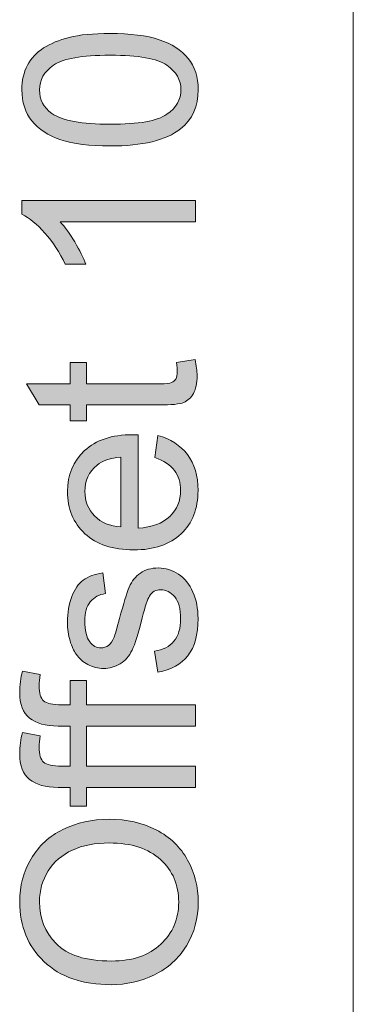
# Model space of a CAD drawing. Header units: millimetres. Extents: x 4 to 594, y -297 to -6.
# Tile 41 of 134: x 175 to 189, y -134 to -94. Entities that reach past the tile are written whole.
import ezdxf

# ---------------------------------------------------------------- set-up
doc = ezdxf.new("R2010")
doc.units = ezdxf.units.MM
doc.header["$MEASUREMENT"] = 0
doc.layers.add('Layer 1', color=7, linetype='Continuous', lineweight=0)

# ---------------------------------------------------------------- blocks, each defined once
blk = doc.blocks.new('Block_2')
at = {"layer": 'Layer 1', "true_color": 0x010101, "transparency": 33554687}
h = blk.add_hatch(color=18, dxfattribs=at)
edge = h.paths.add_edge_path()
edge.add_spline(control_points=[(178.691, -97.873), (179.855, -97.873), (180.628, -97.738), (181.01, -97.466), (181.394, -97.195), (181.585, -96.859), (181.585, -96.46), (181.585, -96.062), (181.392, -95.726), (181.009, -95.455), (180.624, -95.183), (179.851, -95.048), (178.691, -95.048), (177.527, -95.048), (176.753, -95.183), (176.371, -95.455), (175.988, -95.725), (175.797, -96.064), (175.797, -96.47), (175.797, -96.869), (175.966, -97.188), (176.304, -97.427), (176.733, -97.725), (177.53, -97.873), (178.691, -97.873)], knot_values=[0, 0, 0, 0, 1, 1, 1, 2, 2, 2, 3, 3, 3, 4, 4, 4, 5, 5, 5, 6, 6, 6, 7, 7, 7, 8, 8, 8, 8], degree=3, periodic=0)
edge = h.paths.add_edge_path()
edge.add_spline(control_points=[(178.687, -98.762), (177.853, -98.762), (177.178, -98.676), (176.667, -98.505), (176.155, -98.332), (175.762, -98.077), (175.487, -97.738), (175.212, -97.4), (175.076, -96.974), (175.076, -96.46), (175.076, -96.082), (175.151, -95.749), (175.304, -95.461), (175.457, -95.175), (175.678, -94.938), (175.966, -94.753), (176.253, -94.569), (176.603, -94.424), (177.016, -94.319), (177.43, -94.212), (177.988, -94.159), (178.687, -94.159), (179.517, -94.159), (180.189, -94.244), (180.699, -94.414), (181.211, -94.584), (181.605, -94.839), (181.881, -95.178), (182.158, -95.515), (182.296, -95.944), (182.296, -96.46), (182.296, -97.14), (182.054, -97.675), (181.569, -98.064), (180.976, -98.53), (180.016, -98.762), (178.687, -98.762), (178.687, -98.762), (178.687, -98.762), (178.687, -98.762)], knot_values=[0, 0, 0, 0, 1, 1, 1, 2, 2, 2, 3, 3, 3, 4, 4, 4, 5, 5, 5, 6, 6, 6, 7, 7, 7, 8, 8, 8, 9, 9, 9, 10, 10, 10, 11, 11, 11, 12, 12, 12, 13, 13, 13, 13], degree=3, periodic=0)
h = blk.add_hatch(color=18, dxfattribs=at)
edge = h.paths.add_edge_path()
edge.add_spline(control_points=[(182.178, -100.996), (182.178, -100.996), (182.178, -101.865), (182.178, -101.865), (182.178, -101.865), (176.643, -101.865), (176.643, -101.865), (176.844, -102.074), (177.043, -102.349), (177.242, -102.688), (177.441, -103.028), (177.591, -103.334), (177.69, -103.604), (177.69, -103.604), (176.85, -103.604), (176.85, -103.604), (176.623, -103.118), (176.346, -102.693), (176.02, -102.33), (175.696, -101.966), (175.382, -101.707), (175.076, -101.556), (175.076, -101.556), (175.076, -100.996), (175.076, -100.996), (175.076, -100.996), (182.178, -100.996), (182.178, -100.996)], knot_values=[0, 0, 0, 0, 1, 1, 1, 2, 2, 2, 3, 3, 3, 4, 4, 4, 5, 5, 5, 6, 6, 6, 7, 7, 7, 8, 8, 8, 9, 9, 9, 9], degree=3, periodic=0)
h = blk.add_hatch(color=18, dxfattribs=at)
edge = h.paths.add_edge_path()
edge.add_spline(control_points=[(181.402, -107.621), (181.402, -107.621), (182.169, -107.502), (182.169, -107.502), (182.22, -107.746), (182.247, -107.965), (182.247, -108.156), (182.247, -108.47), (182.197, -108.714), (182.097, -108.888), (181.997, -109.061), (181.866, -109.183), (181.704, -109.254), (181.541, -109.325), (181.198, -109.359), (180.676, -109.359), (180.676, -109.359), (177.723, -109.359), (177.723, -109.359), (177.723, -109.359), (177.723, -110.001), (177.723, -110.001), (177.723, -110.001), (177.051, -110.001), (177.051, -110.001), (177.051, -110.001), (177.051, -109.359), (177.051, -109.359), (177.051, -109.359), (175.783, -109.359), (175.783, -109.359), (175.783, -109.359), (175.262, -108.49), (175.262, -108.49), (175.262, -108.49), (177.051, -108.49), (177.051, -108.49), (177.051, -108.49), (177.051, -107.621), (177.051, -107.621), (177.051, -107.621), (177.723, -107.621), (177.723, -107.621), (177.723, -107.621), (177.723, -108.49), (177.723, -108.49), (177.723, -108.49), (180.726, -108.49), (180.726, -108.49), (180.974, -108.49), (181.134, -108.475), (181.205, -108.444), (181.275, -108.414), (181.331, -108.365), (181.374, -108.296), (181.415, -108.227), (181.437, -108.128), (181.437, -107.999), (181.437, -107.904), (181.425, -107.777), (181.402, -107.621)], knot_values=[0, 0, 0, 0, 1, 1, 1, 2, 2, 2, 3, 3, 3, 4, 4, 4, 5, 5, 5, 6, 6, 6, 7, 7, 7, 8, 8, 8, 9, 9, 9, 10, 10, 10, 11, 11, 11, 12, 12, 12, 13, 13, 13, 14, 14, 14, 15, 15, 15, 16, 16, 16, 17, 17, 17, 18, 18, 18, 19, 19, 19, 20, 20, 20, 20], degree=3, periodic=0)
h = blk.add_hatch(color=18, dxfattribs=at)
edge = h.paths.add_edge_path()
edge.add_spline(control_points=[(179.125, -114.349), (179.125, -114.349), (179.125, -111.494), (179.125, -111.494), (178.694, -111.532), (178.371, -111.643), (178.156, -111.822), (177.822, -112.097), (177.654, -112.456), (177.654, -112.895), (177.654, -113.294), (177.787, -113.628), (178.054, -113.9), (178.32, -114.17), (178.678, -114.32), (179.125, -114.349)], knot_values=[0, 0, 0, 0, 1, 1, 1, 2, 2, 2, 3, 3, 3, 4, 4, 4, 5, 5, 5, 5], degree=3, periodic=0)
edge = h.paths.add_edge_path()
edge.add_spline(control_points=[(180.518, -111.504), (180.518, -111.504), (180.637, -110.605), (180.637, -110.605), (181.159, -110.745), (181.565, -111.007), (181.853, -111.389), (182.141, -111.771), (182.286, -112.258), (182.286, -112.853), (182.286, -113.6), (182.056, -114.193), (181.595, -114.631), (181.136, -115.069), (180.489, -115.288), (179.657, -115.288), (178.798, -115.288), (178.129, -115.067), (177.655, -114.624), (177.179, -114.181), (176.942, -113.607), (176.942, -112.9), (176.942, -112.217), (177.175, -111.659), (177.64, -111.226), (178.106, -110.793), (178.762, -110.576), (179.606, -110.576), (179.657, -110.576), (179.735, -110.578), (179.837, -110.581), (179.837, -110.581), (179.837, -114.399), (179.837, -114.399), (180.398, -114.366), (180.829, -114.208), (181.127, -113.921), (181.425, -113.636), (181.575, -113.279), (181.575, -112.853), (181.575, -112.535), (181.491, -112.263), (181.323, -112.039), (181.155, -111.814), (180.887, -111.636), (180.518, -111.504), (180.518, -111.504), (180.518, -111.504), (180.518, -111.504)], knot_values=[0, 0, 0, 0, 1, 1, 1, 2, 2, 2, 3, 3, 3, 4, 4, 4, 5, 5, 5, 6, 6, 6, 7, 7, 7, 8, 8, 8, 9, 9, 9, 10, 10, 10, 11, 11, 11, 12, 12, 12, 13, 13, 13, 14, 14, 14, 15, 15, 15, 16, 16, 16, 16], degree=3, periodic=0)
h = blk.add_hatch(color=18, dxfattribs=at)
edge = h.paths.add_edge_path()
edge.add_spline(control_points=[(180.647, -120.286), (180.647, -120.286), (180.508, -119.426), (180.508, -119.426), (180.852, -119.379), (181.116, -119.244), (181.3, -119.023), (181.483, -118.802), (181.575, -118.493), (181.575, -118.098), (181.575, -117.698), (181.494, -117.401), (181.331, -117.207), (181.17, -117.015), (180.979, -116.917), (180.76, -116.917), (180.564, -116.917), (180.41, -117.005), (180.298, -117.178), (180.22, -117.299), (180.123, -117.596), (180.003, -118.067), (179.843, -118.702), (179.705, -119.142), (179.588, -119.389), (179.469, -119.634), (179.308, -119.82), (179.101, -119.947), (178.895, -120.073), (178.666, -120.138), (178.416, -120.138), (178.187, -120.138), (177.976, -120.085), (177.782, -119.981), (177.588, -119.876), (177.426, -119.734), (177.298, -119.555), (177.199, -119.42), (177.115, -119.235), (177.046, -119.003), (176.977, -118.769), (176.942, -118.521), (176.942, -118.254), (176.942, -117.853), (177, -117.5), (177.117, -117.197), (177.232, -116.893), (177.39, -116.669), (177.588, -116.524), (177.787, -116.381), (178.052, -116.28), (178.385, -116.226), (178.385, -116.226), (178.503, -117.075), (178.503, -117.075), (178.236, -117.113), (178.027, -117.225), (177.878, -117.41), (177.728, -117.594), (177.654, -117.854), (177.654, -118.192), (177.654, -118.588), (177.719, -118.873), (177.851, -119.043), (177.983, -119.212), (178.138, -119.298), (178.314, -119.298), (178.426, -119.298), (178.528, -119.263), (178.618, -119.193), (178.711, -119.122), (178.788, -119.012), (178.849, -118.86), (178.882, -118.773), (178.956, -118.519), (179.071, -118.094), (179.234, -117.482), (179.369, -117.054), (179.473, -116.81), (179.576, -116.567), (179.73, -116.376), (179.927, -116.237), (180.126, -116.098), (180.373, -116.028), (180.67, -116.028), (180.958, -116.028), (181.229, -116.112), (181.485, -116.282), (181.74, -116.452), (181.937, -116.695), (182.077, -117.013), (182.217, -117.332), (182.286, -117.693), (182.286, -118.094), (182.286, -118.76), (182.148, -119.268), (181.873, -119.617), (181.597, -119.966), (181.188, -120.189), (180.647, -120.286)], knot_values=[0, 0, 0, 0, 1, 1, 1, 2, 2, 2, 3, 3, 3, 4, 4, 4, 5, 5, 5, 6, 6, 6, 7, 7, 7, 8, 8, 8, 9, 9, 9, 10, 10, 10, 11, 11, 11, 12, 12, 12, 13, 13, 13, 14, 14, 14, 15, 15, 15, 16, 16, 16, 17, 17, 17, 18, 18, 18, 19, 19, 19, 20, 20, 20, 21, 21, 21, 22, 22, 22, 23, 23, 23, 24, 24, 24, 25, 25, 25, 26, 26, 26, 27, 27, 27, 28, 28, 28, 29, 29, 29, 30, 30, 30, 31, 31, 31, 32, 32, 32, 33, 33, 33, 33], degree=3, periodic=0)
h = blk.add_hatch(color=18, dxfattribs=at)
edge = h.paths.add_edge_path()
edge.add_spline(control_points=[(182.178, -122.497), (182.178, -122.497), (177.723, -122.497), (177.723, -122.497), (177.723, -122.497), (177.723, -124.136), (177.723, -124.136), (177.723, -124.136), (182.178, -124.136), (182.178, -124.136), (182.178, -124.136), (182.178, -125.006), (182.178, -125.006), (182.178, -125.006), (177.723, -125.006), (177.723, -125.006), (177.723, -125.006), (177.723, -125.776), (177.723, -125.776), (177.723, -125.776), (177.051, -125.776), (177.051, -125.776), (177.051, -125.776), (177.051, -125.006), (177.051, -125.006), (177.051, -125.006), (176.556, -125.006), (176.556, -125.006), (176.048, -125.006), (175.66, -124.895), (175.392, -124.676), (175.122, -124.459), (174.987, -124.113), (174.987, -123.639), (174.987, -123.328), (175.023, -123.033), (175.097, -122.757), (175.097, -122.757), (175.83, -122.892), (175.83, -122.892), (175.802, -123.063), (175.787, -123.219), (175.787, -123.361), (175.787, -123.659), (175.846, -123.863), (175.965, -123.973), (176.083, -124.082), (176.335, -124.136), (176.72, -124.136), (176.72, -124.136), (177.051, -124.136), (177.051, -124.136), (177.051, -124.136), (177.051, -122.497), (177.051, -122.497), (177.051, -122.497), (176.556, -122.497), (176.556, -122.497), (176.048, -122.497), (175.66, -122.388), (175.392, -122.169), (175.122, -121.95), (174.987, -121.604), (174.987, -121.132), (174.987, -120.821), (175.023, -120.526), (175.097, -120.25), (175.097, -120.25), (175.83, -120.385), (175.83, -120.385), (175.802, -120.554), (175.787, -120.71), (175.787, -120.852), (175.787, -121.152), (175.846, -121.356), (175.965, -121.464), (176.083, -121.575), (176.335, -121.629), (176.72, -121.629), (176.72, -121.629), (177.051, -121.629), (177.051, -121.629), (177.051, -121.629), (177.051, -120.635), (177.051, -120.635), (177.051, -120.635), (177.723, -120.635), (177.723, -120.635), (177.723, -120.635), (177.723, -121.629), (177.723, -121.629), (177.723, -121.629), (182.178, -121.629), (182.178, -121.629), (182.178, -121.629), (182.178, -122.497), (182.178, -122.497)], knot_values=[0, 0, 0, 0, 1, 1, 1, 2, 2, 2, 3, 3, 3, 4, 4, 4, 5, 5, 5, 6, 6, 6, 7, 7, 7, 8, 8, 8, 9, 9, 9, 10, 10, 10, 11, 11, 11, 12, 12, 12, 13, 13, 13, 14, 14, 14, 15, 15, 15, 16, 16, 16, 17, 17, 17, 18, 18, 18, 19, 19, 19, 20, 20, 20, 21, 21, 21, 22, 22, 22, 23, 23, 23, 24, 24, 24, 25, 25, 25, 26, 26, 26, 27, 27, 27, 28, 28, 28, 29, 29, 29, 30, 30, 30, 31, 31, 31, 32, 32, 32, 32], degree=3, periodic=0)
h = blk.add_hatch(color=18, dxfattribs=at)
edge = h.paths.add_edge_path()
edge.add_spline(control_points=[(178.752, -132.109), (179.603, -132.109), (180.273, -131.881), (180.762, -131.423), (181.251, -130.965), (181.496, -130.391), (181.496, -129.699), (181.496, -128.995), (181.249, -128.417), (180.755, -127.961), (180.261, -127.506), (179.56, -127.279), (178.651, -127.279), (178.077, -127.279), (177.575, -127.376), (177.147, -127.571), (176.719, -127.765), (176.386, -128.05), (176.151, -128.423), (175.915, -128.799), (175.797, -129.218), (175.797, -129.684), (175.797, -130.346), (176.024, -130.916), (176.478, -131.393), (176.933, -131.871), (177.69, -132.109), (178.752, -132.109)], knot_values=[0, 0, 0, 0, 1, 1, 1, 2, 2, 2, 3, 3, 3, 4, 4, 4, 5, 5, 5, 6, 6, 6, 7, 7, 7, 8, 8, 8, 9, 9, 9, 9], degree=3, periodic=0)
edge = h.paths.add_edge_path()
edge.add_spline(control_points=[(178.735, -133.077), (177.563, -133.077), (176.644, -132.761), (175.981, -132.131), (175.318, -131.5), (174.987, -130.687), (174.987, -129.689), (174.987, -129.036), (175.143, -128.448), (175.454, -127.923), (175.765, -127.399), (176.2, -126.999), (176.758, -126.724), (177.314, -126.45), (177.947, -126.311), (178.653, -126.311), (179.369, -126.311), (180.011, -126.456), (180.576, -126.746), (181.142, -127.036), (181.57, -127.446), (181.86, -127.976), (182.151, -128.507), (182.296, -129.08), (182.296, -129.694), (182.296, -130.361), (182.135, -130.955), (181.814, -131.481), (181.493, -132.004), (181.055, -132.403), (180.498, -132.673), (179.944, -132.943), (179.356, -133.077), (178.735, -133.077), (178.735, -133.077), (178.735, -133.077), (178.735, -133.077)], knot_values=[0, 0, 0, 0, 1, 1, 1, 2, 2, 2, 3, 3, 3, 4, 4, 4, 5, 5, 5, 6, 6, 6, 7, 7, 7, 8, 8, 8, 9, 9, 9, 10, 10, 10, 11, 11, 11, 12, 12, 12, 12], degree=3, periodic=0)
at = {"layer": 'Layer 1', "color": 240, "lineweight": 0, "true_color": 0xed2224}
blk.add_open_spline([(188.641, -54.83), (188.641, -54.83), (188.641, -174.83), (188.641, -174.83)], degree=3, dxfattribs=at)
at = {"layer": 'Layer 1'}
for points, knots in [([(178.687, -98.762), (177.853, -98.762), (177.178, -98.676), (176.667, -98.505), (176.155, -98.332), (175.762, -98.077), (175.487, -97.738), (175.212, -97.4), (175.076, -96.974), (175.076, -96.46), (175.076, -96.082), (175.151, -95.749), (175.304, -95.461), (175.457, -95.175), (175.678, -94.938), (175.966, -94.753), (176.253, -94.569), (176.603, -94.424), (177.016, -94.319), (177.43, -94.212), (177.988, -94.159), (178.687, -94.159), (179.517, -94.159), (180.189, -94.244), (180.699, -94.414), (181.211, -94.584), (181.605, -94.839), (181.881, -95.178), (182.158, -95.515), (182.296, -95.944), (182.296, -96.46), (182.296, -97.14), (182.054, -97.675), (181.569, -98.064), (180.976, -98.53), (180.016, -98.762), (178.687, -98.762), (178.687, -98.762), (178.687, -98.762), (178.687, -98.762)], [0, 0, 0, 0, 1, 1, 1, 2, 2, 2, 3, 3, 3, 4, 4, 4, 5, 5, 5, 6, 6, 6, 7, 7, 7, 8, 8, 8, 9, 9, 9, 10, 10, 10, 11, 11, 11, 12, 12, 12, 13, 13, 13, 13]), ([(178.691, -97.873), (179.855, -97.873), (180.628, -97.738), (181.01, -97.466), (181.394, -97.195), (181.585, -96.859), (181.585, -96.46), (181.585, -96.062), (181.392, -95.726), (181.009, -95.455), (180.624, -95.183), (179.851, -95.048), (178.691, -95.048), (177.527, -95.048), (176.753, -95.183), (176.371, -95.455), (175.988, -95.725), (175.797, -96.064), (175.797, -96.47), (175.797, -96.869), (175.966, -97.188), (176.304, -97.427), (176.733, -97.725), (177.53, -97.873), (178.691, -97.873)], [0, 0, 0, 0, 1, 1, 1, 2, 2, 2, 3, 3, 3, 4, 4, 4, 5, 5, 5, 6, 6, 6, 7, 7, 7, 8, 8, 8, 8]), ([(182.178, -100.996), (182.178, -100.996), (182.178, -101.865), (182.178, -101.865), (182.178, -101.865), (176.643, -101.865), (176.643, -101.865), (176.844, -102.074), (177.043, -102.349), (177.242, -102.688), (177.441, -103.028), (177.591, -103.334), (177.69, -103.604), (177.69, -103.604), (176.85, -103.604), (176.85, -103.604), (176.623, -103.118), (176.346, -102.693), (176.02, -102.33), (175.696, -101.966), (175.382, -101.707), (175.076, -101.556), (175.076, -101.556), (175.076, -100.996), (175.076, -100.996), (175.076, -100.996), (182.178, -100.996), (182.178, -100.996)], [0, 0, 0, 0, 1, 1, 1, 2, 2, 2, 3, 3, 3, 4, 4, 4, 5, 5, 5, 6, 6, 6, 7, 7, 7, 8, 8, 8, 9, 9, 9, 9]), ([(181.402, -107.621), (181.402, -107.621), (182.169, -107.502), (182.169, -107.502), (182.22, -107.746), (182.247, -107.965), (182.247, -108.156), (182.247, -108.47), (182.197, -108.714), (182.097, -108.888), (181.997, -109.061), (181.866, -109.183), (181.704, -109.254), (181.541, -109.325), (181.198, -109.359), (180.676, -109.359), (180.676, -109.359), (177.723, -109.359), (177.723, -109.359), (177.723, -109.359), (177.723, -110.001), (177.723, -110.001), (177.723, -110.001), (177.051, -110.001), (177.051, -110.001), (177.051, -110.001), (177.051, -109.359), (177.051, -109.359), (177.051, -109.359), (175.783, -109.359), (175.783, -109.359), (175.783, -109.359), (175.262, -108.49), (175.262, -108.49), (175.262, -108.49), (177.051, -108.49), (177.051, -108.49), (177.051, -108.49), (177.051, -107.621), (177.051, -107.621), (177.051, -107.621), (177.723, -107.621), (177.723, -107.621), (177.723, -107.621), (177.723, -108.49), (177.723, -108.49), (177.723, -108.49), (180.726, -108.49), (180.726, -108.49), (180.974, -108.49), (181.134, -108.475), (181.205, -108.444), (181.275, -108.414), (181.331, -108.365), (181.374, -108.296), (181.415, -108.227), (181.437, -108.128), (181.437, -107.999), (181.437, -107.904), (181.425, -107.777), (181.402, -107.621)], [0, 0, 0, 0, 1, 1, 1, 2, 2, 2, 3, 3, 3, 4, 4, 4, 5, 5, 5, 6, 6, 6, 7, 7, 7, 8, 8, 8, 9, 9, 9, 10, 10, 10, 11, 11, 11, 12, 12, 12, 13, 13, 13, 14, 14, 14, 15, 15, 15, 16, 16, 16, 17, 17, 17, 18, 18, 18, 19, 19, 19, 20, 20, 20, 20]), ([(180.518, -111.504), (180.518, -111.504), (180.637, -110.605), (180.637, -110.605), (181.159, -110.745), (181.565, -111.007), (181.853, -111.389), (182.141, -111.771), (182.286, -112.258), (182.286, -112.853), (182.286, -113.6), (182.056, -114.193), (181.595, -114.631), (181.136, -115.069), (180.489, -115.288), (179.657, -115.288), (178.798, -115.288), (178.129, -115.067), (177.655, -114.624), (177.179, -114.181), (176.942, -113.607), (176.942, -112.9), (176.942, -112.217), (177.175, -111.659), (177.64, -111.226), (178.106, -110.793), (178.762, -110.576), (179.606, -110.576), (179.657, -110.576), (179.735, -110.578), (179.837, -110.581), (179.837, -110.581), (179.837, -114.399), (179.837, -114.399), (180.398, -114.366), (180.829, -114.208), (181.127, -113.921), (181.425, -113.636), (181.575, -113.279), (181.575, -112.853), (181.575, -112.535), (181.491, -112.263), (181.323, -112.039), (181.155, -111.814), (180.887, -111.636), (180.518, -111.504), (180.518, -111.504), (180.518, -111.504), (180.518, -111.504)], [0, 0, 0, 0, 1, 1, 1, 2, 2, 2, 3, 3, 3, 4, 4, 4, 5, 5, 5, 6, 6, 6, 7, 7, 7, 8, 8, 8, 9, 9, 9, 10, 10, 10, 11, 11, 11, 12, 12, 12, 13, 13, 13, 14, 14, 14, 15, 15, 15, 16, 16, 16, 16]), ([(179.125, -114.349), (179.125, -114.349), (179.125, -111.494), (179.125, -111.494), (178.694, -111.532), (178.371, -111.643), (178.156, -111.822), (177.822, -112.097), (177.654, -112.456), (177.654, -112.895), (177.654, -113.294), (177.787, -113.628), (178.054, -113.9), (178.32, -114.17), (178.678, -114.32), (179.125, -114.349)], [0, 0, 0, 0, 1, 1, 1, 2, 2, 2, 3, 3, 3, 4, 4, 4, 5, 5, 5, 5]), ([(180.647, -120.286), (180.647, -120.286), (180.508, -119.426), (180.508, -119.426), (180.852, -119.379), (181.116, -119.244), (181.3, -119.023), (181.483, -118.802), (181.575, -118.493), (181.575, -118.098), (181.575, -117.698), (181.494, -117.401), (181.331, -117.207), (181.17, -117.015), (180.979, -116.917), (180.76, -116.917), (180.564, -116.917), (180.41, -117.005), (180.298, -117.178), (180.22, -117.299), (180.123, -117.596), (180.003, -118.067), (179.843, -118.702), (179.705, -119.142), (179.588, -119.389), (179.469, -119.634), (179.308, -119.82), (179.101, -119.947), (178.895, -120.073), (178.666, -120.138), (178.416, -120.138), (178.187, -120.138), (177.976, -120.085), (177.782, -119.981), (177.588, -119.876), (177.426, -119.734), (177.298, -119.555), (177.199, -119.42), (177.115, -119.235), (177.046, -119.003), (176.977, -118.769), (176.942, -118.521), (176.942, -118.254), (176.942, -117.853), (177, -117.5), (177.117, -117.197), (177.232, -116.893), (177.39, -116.669), (177.588, -116.524), (177.787, -116.381), (178.052, -116.28), (178.385, -116.226), (178.385, -116.226), (178.503, -117.075), (178.503, -117.075), (178.236, -117.113), (178.027, -117.225), (177.878, -117.41), (177.728, -117.594), (177.654, -117.854), (177.654, -118.192), (177.654, -118.588), (177.719, -118.873), (177.851, -119.043), (177.983, -119.212), (178.138, -119.298), (178.314, -119.298), (178.426, -119.298), (178.528, -119.263), (178.618, -119.193), (178.711, -119.122), (178.788, -119.012), (178.849, -118.86), (178.882, -118.773), (178.956, -118.519), (179.071, -118.094), (179.234, -117.482), (179.369, -117.054), (179.473, -116.81), (179.576, -116.567), (179.73, -116.376), (179.927, -116.237), (180.126, -116.098), (180.373, -116.028), (180.67, -116.028), (180.958, -116.028), (181.229, -116.112), (181.485, -116.282), (181.74, -116.452), (181.937, -116.695), (182.077, -117.013), (182.217, -117.332), (182.286, -117.693), (182.286, -118.094), (182.286, -118.76), (182.148, -119.268), (181.873, -119.617), (181.597, -119.966), (181.188, -120.189), (180.647, -120.286)], [0, 0, 0, 0, 1, 1, 1, 2, 2, 2, 3, 3, 3, 4, 4, 4, 5, 5, 5, 6, 6, 6, 7, 7, 7, 8, 8, 8, 9, 9, 9, 10, 10, 10, 11, 11, 11, 12, 12, 12, 13, 13, 13, 14, 14, 14, 15, 15, 15, 16, 16, 16, 17, 17, 17, 18, 18, 18, 19, 19, 19, 20, 20, 20, 21, 21, 21, 22, 22, 22, 23, 23, 23, 24, 24, 24, 25, 25, 25, 26, 26, 26, 27, 27, 27, 28, 28, 28, 29, 29, 29, 30, 30, 30, 31, 31, 31, 32, 32, 32, 33, 33, 33, 33]), ([(182.178, -122.497), (182.178, -122.497), (177.723, -122.497), (177.723, -122.497), (177.723, -122.497), (177.723, -124.136), (177.723, -124.136), (177.723, -124.136), (182.178, -124.136), (182.178, -124.136), (182.178, -124.136), (182.178, -125.006), (182.178, -125.006), (182.178, -125.006), (177.723, -125.006), (177.723, -125.006), (177.723, -125.006), (177.723, -125.776), (177.723, -125.776), (177.723, -125.776), (177.051, -125.776), (177.051, -125.776), (177.051, -125.776), (177.051, -125.006), (177.051, -125.006), (177.051, -125.006), (176.556, -125.006), (176.556, -125.006), (176.048, -125.006), (175.66, -124.895), (175.392, -124.676), (175.122, -124.459), (174.987, -124.113), (174.987, -123.639), (174.987, -123.328), (175.023, -123.033), (175.097, -122.757), (175.097, -122.757), (175.83, -122.892), (175.83, -122.892), (175.802, -123.063), (175.787, -123.219), (175.787, -123.361), (175.787, -123.659), (175.846, -123.863), (175.965, -123.973), (176.083, -124.082), (176.335, -124.136), (176.72, -124.136), (176.72, -124.136), (177.051, -124.136), (177.051, -124.136), (177.051, -124.136), (177.051, -122.497), (177.051, -122.497), (177.051, -122.497), (176.556, -122.497), (176.556, -122.497), (176.048, -122.497), (175.66, -122.388), (175.392, -122.169), (175.122, -121.95), (174.987, -121.604), (174.987, -121.132), (174.987, -120.821), (175.023, -120.526), (175.097, -120.25), (175.097, -120.25), (175.83, -120.385), (175.83, -120.385), (175.802, -120.554), (175.787, -120.71), (175.787, -120.852), (175.787, -121.152), (175.846, -121.356), (175.965, -121.464), (176.083, -121.575), (176.335, -121.629), (176.72, -121.629), (176.72, -121.629), (177.051, -121.629), (177.051, -121.629), (177.051, -121.629), (177.051, -120.635), (177.051, -120.635), (177.051, -120.635), (177.723, -120.635), (177.723, -120.635), (177.723, -120.635), (177.723, -121.629), (177.723, -121.629), (177.723, -121.629), (182.178, -121.629), (182.178, -121.629), (182.178, -121.629), (182.178, -122.497), (182.178, -122.497)], [0, 0, 0, 0, 1, 1, 1, 2, 2, 2, 3, 3, 3, 4, 4, 4, 5, 5, 5, 6, 6, 6, 7, 7, 7, 8, 8, 8, 9, 9, 9, 10, 10, 10, 11, 11, 11, 12, 12, 12, 13, 13, 13, 14, 14, 14, 15, 15, 15, 16, 16, 16, 17, 17, 17, 18, 18, 18, 19, 19, 19, 20, 20, 20, 21, 21, 21, 22, 22, 22, 23, 23, 23, 24, 24, 24, 25, 25, 25, 26, 26, 26, 27, 27, 27, 28, 28, 28, 29, 29, 29, 30, 30, 30, 31, 31, 31, 32, 32, 32, 32]), ([(178.735, -133.077), (177.563, -133.077), (176.644, -132.761), (175.981, -132.131), (175.318, -131.5), (174.987, -130.687), (174.987, -129.689), (174.987, -129.036), (175.143, -128.448), (175.454, -127.923), (175.765, -127.399), (176.2, -126.999), (176.758, -126.724), (177.314, -126.45), (177.947, -126.311), (178.653, -126.311), (179.369, -126.311), (180.011, -126.456), (180.576, -126.746), (181.142, -127.036), (181.57, -127.446), (181.86, -127.976), (182.151, -128.507), (182.296, -129.08), (182.296, -129.694), (182.296, -130.361), (182.135, -130.955), (181.814, -131.481), (181.493, -132.004), (181.055, -132.403), (180.498, -132.673), (179.944, -132.943), (179.356, -133.077), (178.735, -133.077), (178.735, -133.077), (178.735, -133.077), (178.735, -133.077)], [0, 0, 0, 0, 1, 1, 1, 2, 2, 2, 3, 3, 3, 4, 4, 4, 5, 5, 5, 6, 6, 6, 7, 7, 7, 8, 8, 8, 9, 9, 9, 10, 10, 10, 11, 11, 11, 12, 12, 12, 12]), ([(178.752, -132.109), (179.603, -132.109), (180.273, -131.881), (180.762, -131.423), (181.251, -130.965), (181.496, -130.391), (181.496, -129.699), (181.496, -128.995), (181.249, -128.417), (180.755, -127.961), (180.261, -127.506), (179.56, -127.279), (178.651, -127.279), (178.077, -127.279), (177.575, -127.376), (177.147, -127.571), (176.719, -127.765), (176.386, -128.05), (176.151, -128.423), (175.915, -128.799), (175.797, -129.218), (175.797, -129.684), (175.797, -130.346), (176.024, -130.916), (176.478, -131.393), (176.933, -131.871), (177.69, -132.109), (178.752, -132.109)], [0, 0, 0, 0, 1, 1, 1, 2, 2, 2, 3, 3, 3, 4, 4, 4, 5, 5, 5, 6, 6, 6, 7, 7, 7, 8, 8, 8, 9, 9, 9, 9])]:
    blk.add_open_spline(points, degree=3, knots=knots, dxfattribs=at)
blk = doc.blocks.new('Block_0')
at = {"layer": 'Layer 1'}
blk.add_blockref('Block_2', (0, 0), dxfattribs=at)

msp = doc.modelspace()

# ---------------------------------------------------------------- block references
at = {"layer": 'Layer 1'}
msp.add_blockref('Block_0', (0, 0), dxfattribs=at)

doc.saveas('drawing.dxf')
